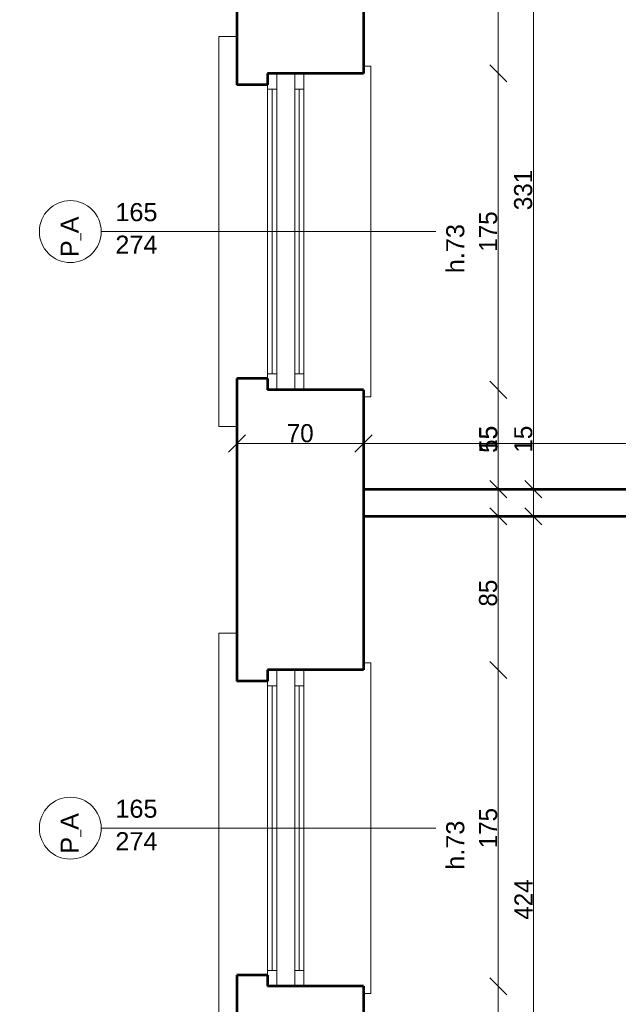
# Model space of a CAD drawing. Header units: inches. Extents: x -21887 to 84279, y -131485 to 67836.
# Tile 102 of 256: x 45229 to 48540, y -36119 to -30672. Entities that reach past the tile are written whole.
import ezdxf

# ---------------------------------------------------------------- set-up
doc = ezdxf.new("R2010")
doc.units = ezdxf.units.IN
doc.header["$MEASUREMENT"] = 0
doc.layers.get('0').update_dxf_attribs({"lineweight": 13})
doc.layers.get('Defpoints').update_dxf_attribs({"lineweight": 13})
for name, color, linetype, lineweight in [('AI_MURY', 7, 'Continuous', 53), ('Dimensioning', 7, 'Continuous', 13), ('DRZWI', 7, 'Continuous', 13), ('dzialowki', 7, 'Continuous', 53)]:
    doc.layers.add(name, color=color, linetype=linetype, lineweight=lineweight)
doc.styles.add('GENERATED_STYLE_7', font='txt')
doc.styles.add('Style-Courier New', font='txt')
doc.dimstyles.new('Dimstyle_4', dxfattribs={"dimtxt": 100, "dimasz": 95, "dimexe": 0, "dimexo": 0, "dimgap": 0.09, "dimtad": 1, "dimdec": 0, "dimlfac": 0.1, "dimzin": 0, "dimdsep": 46, "dimlunit": 5, "dimtxsty": 'GENERATED_STYLE_7', "dimblk": 'ARROWHEAD_6', "dimcen": 0.09, "dimclrd": 161, "dimclre": 161, "dimclrt": 7, "dimadec": 0, "dimazin": 0, "dimtfac": 1, "dimtdec": 0, "dimtmove": 0, "dimatfit": 3, "dimfxl": 0, "dimtolj": 1, "dimtzin": 0, "dimarcsym": 0})
doc.dimstyles.new('Dimstyle_5', dxfattribs={"dimtxt": 100, "dimasz": 95, "dimexe": 0.18, "dimexo": 0, "dimgap": 0.09, "dimtad": 1, "dimtih": 1, "dimtoh": 1, "dimdec": 0, "dimlfac": 0.1, "dimzin": 0, "dimdsep": 46, "dimlunit": 5, "dimtxsty": 'GENERATED_STYLE_7', "dimblk": 'ARROWHEAD_6', "dimcen": 0.09, "dimclrd": 161, "dimclre": 161, "dimclrt": 7, "dimadec": 0, "dimazin": 0, "dimtfac": 1, "dimtdec": 0, "dimtmove": 0, "dimatfit": 3, "dimfxl": 0, "dimtolj": 1, "dimtzin": 0, "dimarcsym": 0})

# ---------------------------------------------------------------- blocks, each defined once
blk = doc.blocks.new('ARROWHEAD_6')
at = {"color": 0, "linetype": 'Continuous'}
for p, q in [((0, 0), (-1, 0)), ((-0.5, -0.5), (0.5, 0.5))]:
    blk.add_line(p, q, dxfattribs=at)
blk = doc.blocks.new('*U181')
at = {"layer": 'Defpoints', "color": 0, "linetype": 'Continuous'}
for p in [(-270, -32109.3), (57180.5, -32109.3), (57731.1, -33459.3)]:
    blk.add_point(p, dxfattribs=at)
at = {"layer": 'Dimensioning', "color": 161, "linetype": 'Continuous', "lineweight": -2}
for p, q in [((-269.9, -32109.3), (-270, -32109.3)), ((-270, -33364.3), (-270, -32204.3)), ((-269.9, -33459.3), (-270, -33459.3))]:
    blk.add_line(p, q, dxfattribs=at)
at = {"layer": 'Dimensioning', "color": 161, "linetype": 'Continuous', "lineweight": -2, "xscale": 95, "yscale": 95, "zscale": 95}
for p, rotation in [((-270, -32109.3), 90), ((-270, -33459.3), 270)]:
    blk.add_blockref('ARROWHEAD_6', p, dxfattribs=dict(at, rotation=rotation))
at = {"layer": 'Dimensioning', "color": 7, "linetype": 'Continuous', "insert": (-326.3, -32784.3), "char_height": 100, "attachment_point": 5, "rotation": 90, "style": 'GENERATED_STYLE_7'}
blk.add_mtext('135', dxfattribs=at)
blk = doc.blocks.new('*D1911')
at = {"layer": 'Defpoints'}
for p in [(-270, -32109.3), (57180.5, -32109.3), (-270, -32784.3), (57731.1, -33459.3)]:
    blk.add_point(p, dxfattribs=at)
at = {"layer": 'Dimensioning', "color": 161, "linetype": 'Continuous'}
blk.add_blockref('*U181', (0, 0), dxfattribs=at)
blk = doc.blocks.new('*U182')
at = {"layer": 'Defpoints', "color": 0, "linetype": 'Continuous'}
for p in [(-270, -28359.3), (57180.5, -28359.3), (57180.5, -32109.3)]:
    blk.add_point(p, dxfattribs=at)
at = {"layer": 'Dimensioning', "color": 161, "linetype": 'Continuous', "lineweight": -2}
for p, q in [((-269.9, -28359.3), (-270, -28359.3)), ((-270, -32014.3), (-270, -28454.3)), ((-269.9, -32109.3), (-270, -32109.3))]:
    blk.add_line(p, q, dxfattribs=at)
at = {"layer": 'Dimensioning', "color": 161, "linetype": 'Continuous', "lineweight": -2, "xscale": 95, "yscale": 95, "zscale": 95}
for p, rotation in [((-270, -28359.3), 90), ((-270, -32109.3), 270)]:
    blk.add_blockref('ARROWHEAD_6', p, dxfattribs=dict(at, rotation=rotation))
at = {"layer": 'Dimensioning', "color": 7, "linetype": 'Continuous', "insert": (-326.3, -30234.3), "char_height": 100, "attachment_point": 5, "rotation": 90, "style": 'GENERATED_STYLE_7'}
blk.add_mtext('375', dxfattribs=at)
blk = doc.blocks.new('*D1912')
at = {"layer": 'Defpoints'}
for p in [(-270, -28359.3), (57180.5, -28359.3), (-270, -30234.3), (57180.5, -32109.3)]:
    blk.add_point(p, dxfattribs=at)
at = {"layer": 'Dimensioning', "color": 161, "linetype": 'Continuous'}
blk.add_blockref('*U182', (0, 0), dxfattribs=at)
blk = doc.blocks.new('*U364')
at = {"layer": 'Defpoints', "color": 0, "linetype": 'Continuous'}
for p in [(48070.6, -33419.3), (48070.6, -33419.3), (48070.6, -37659.3)]:
    blk.add_point(p, dxfattribs=at)
at = {"layer": 'Dimensioning', "color": 161, "linetype": 'Continuous', "lineweight": -2}
blk.add_line((48070.6, -37564.3), (48070.6, -33514.3), dxfattribs=at)
at = {"layer": 'Dimensioning', "color": 161, "linetype": 'Continuous', "lineweight": -2, "xscale": 95, "yscale": 95, "zscale": 95}
for p, rotation in [((48070.6, -33419.3), 90), ((48070.6, -37659.3), 270)]:
    blk.add_blockref('ARROWHEAD_6', p, dxfattribs=dict(at, rotation=rotation))
at = {"layer": 'Dimensioning', "color": 7, "linetype": 'Continuous', "insert": (48015.6, -35539.3), "char_height": 100, "attachment_point": 5, "rotation": 90, "style": 'GENERATED_STYLE_7'}
blk.add_mtext('424', dxfattribs=at)
blk = doc.blocks.new('*D2311')
at = {"layer": 'Defpoints'}
for p in [(48070.6, -33419.3), (48070.6, -33419.3), (48070.6, -35539.3), (48070.6, -37659.3)]:
    blk.add_point(p, dxfattribs=at)
at = {"layer": 'Dimensioning', "color": 161, "linetype": 'Continuous'}
blk.add_blockref('*U364', (0, 0), dxfattribs=at)
blk = doc.blocks.new('*U365')
at = {"layer": 'Defpoints', "color": 0, "linetype": 'Continuous'}
for p in [(48070.6, -33269.3), (48070.6, -33269.3), (48070.6, -33419.3)]:
    blk.add_point(p, dxfattribs=at)
at = {"layer": 'Dimensioning', "color": 161, "linetype": 'Continuous', "lineweight": -2}
for p, q in [((48070.6, -33174.3), (48070.6, -32905.9)), ((48070.6, -33419.3), (48070.6, -33269.3)), ((48070.6, -33514.3), (48070.6, -33609.3))]:
    blk.add_line(p, q, dxfattribs=at)
at = {"layer": 'Dimensioning', "color": 161, "linetype": 'Continuous', "lineweight": -2, "xscale": 95, "yscale": 95, "zscale": 95}
for p, rotation in [((48070.6, -33269.3), 270), ((48070.6, -33419.3), 90)]:
    blk.add_blockref('ARROWHEAD_6', p, dxfattribs=dict(at, rotation=rotation))
at = {"layer": 'Dimensioning', "color": 7, "linetype": 'Continuous', "insert": (48014.9, -32992.6), "char_height": 100, "attachment_point": 5, "rotation": 90, "style": 'GENERATED_STYLE_7'}
blk.add_mtext('15', dxfattribs=at)
blk = doc.blocks.new('*D2312')
at = {"layer": 'Defpoints'}
for p in [(48070.6, -32992.6), (48070.6, -33269.3), (48070.6, -33269.3), (48070.6, -33419.3)]:
    blk.add_point(p, dxfattribs=at)
at = {"layer": 'Dimensioning', "color": 161, "linetype": 'Continuous'}
blk.add_blockref('*U365', (0, 0), dxfattribs=at)
blk = doc.blocks.new('*U366')
at = {"layer": 'Defpoints', "color": 0, "linetype": 'Continuous'}
for p in [(48070.6, -29959.3), (48070.6, -29959.3), (48070.6, -33269.3)]:
    blk.add_point(p, dxfattribs=at)
at = {"layer": 'Dimensioning', "color": 161, "linetype": 'Continuous', "lineweight": -2}
blk.add_line((48070.6, -33174.3), (48070.6, -30054.3), dxfattribs=at)
at = {"layer": 'Dimensioning', "color": 161, "linetype": 'Continuous', "lineweight": -2, "xscale": 95, "yscale": 95, "zscale": 95}
for p, rotation in [((48070.6, -29959.3), 90), ((48070.6, -33269.3), 270)]:
    blk.add_blockref('ARROWHEAD_6', p, dxfattribs=dict(at, rotation=rotation))
at = {"layer": 'Dimensioning', "color": 7, "linetype": 'Continuous', "insert": (48014.3, -31614.3), "char_height": 100, "attachment_point": 5, "rotation": 90, "style": 'GENERATED_STYLE_7'}
blk.add_mtext('331', dxfattribs=at)
blk = doc.blocks.new('*D2313')
at = {"layer": 'Defpoints'}
for p in [(48070.6, -29959.3), (48070.6, -29959.3), (48070.6, -31614.3), (48070.6, -33269.3)]:
    blk.add_point(p, dxfattribs=at)
at = {"layer": 'Dimensioning', "color": 161, "linetype": 'Continuous'}
blk.add_blockref('*U366', (0, 0), dxfattribs=at)
blk = doc.blocks.new('*U374')
at = {"layer": 'Defpoints', "color": 0, "linetype": 'Continuous'}
for p in [(-3768.9, -30824.3), (62070.5, -30824.3), (61880.5, -33459.3)]:
    blk.add_point(p, dxfattribs=at)
at = {"layer": 'Dimensioning', "color": 161, "linetype": 'Continuous', "lineweight": -2}
for p, q in [((-3768.7, -30824.3), (-3768.9, -30824.3)), ((-3768.9, -33364.3), (-3768.9, -30919.3)), ((-3768.7, -33459.3), (-3768.9, -33459.3))]:
    blk.add_line(p, q, dxfattribs=at)
at = {"layer": 'Dimensioning', "color": 161, "linetype": 'Continuous', "lineweight": -2, "xscale": 95, "yscale": 95, "zscale": 95}
for p, rotation in [((-3768.9, -30824.3), 90), ((-3768.9, -33459.3), 270)]:
    blk.add_blockref('ARROWHEAD_6', p, dxfattribs=dict(at, rotation=rotation))
at = {"layer": 'Dimensioning', "color": 7, "linetype": 'Continuous', "insert": (-3825.2, -32141.8), "char_height": 100, "attachment_point": 5, "rotation": 90, "style": 'GENERATED_STYLE_7'}
blk.add_mtext('263', dxfattribs=at)
blk = doc.blocks.new('*D2394')
at = {"layer": 'Defpoints'}
for p in [(-3768.9, -30824.3), (62070.5, -30824.3), (-3768.9, -32141.8), (61880.5, -33459.3)]:
    blk.add_point(p, dxfattribs=at)
at = {"layer": 'Dimensioning', "color": 161, "linetype": 'Continuous'}
blk.add_blockref('*U374', (0, 0), dxfattribs=at)
blk = doc.blocks.new('*U375')
at = {"layer": 'Defpoints', "color": 0, "linetype": 'Continuous'}
for p in [(-3768.9, -27324.3), (62095.5, -27324.3), (62070.5, -30824.3)]:
    blk.add_point(p, dxfattribs=at)
at = {"layer": 'Dimensioning', "color": 161, "linetype": 'Continuous', "lineweight": -2}
for p, q in [((-3768.7, -27324.3), (-3768.9, -27324.3)), ((-3768.9, -30729.3), (-3768.9, -27419.3)), ((-3768.7, -30824.3), (-3768.9, -30824.3))]:
    blk.add_line(p, q, dxfattribs=at)
at = {"layer": 'Dimensioning', "color": 161, "linetype": 'Continuous', "lineweight": -2, "xscale": 95, "yscale": 95, "zscale": 95}
for p, rotation in [((-3768.9, -27324.3), 90), ((-3768.9, -30824.3), 270)]:
    blk.add_blockref('ARROWHEAD_6', p, dxfattribs=dict(at, rotation=rotation))
at = {"layer": 'Dimensioning', "color": 7, "linetype": 'Continuous', "insert": (-3825.2, -29074.3), "char_height": 100, "attachment_point": 5, "rotation": 90, "style": 'GENERATED_STYLE_7'}
blk.add_mtext('350', dxfattribs=at)
blk = doc.blocks.new('*D2395')
at = {"layer": 'Defpoints'}
for p in [(-3768.9, -27324.3), (62095.5, -27324.3), (-3768.9, -29074.3), (62070.5, -30824.3)]:
    blk.add_point(p, dxfattribs=at)
at = {"layer": 'Dimensioning', "color": 161, "linetype": 'Continuous'}
blk.add_blockref('*U375', (0, 0), dxfattribs=at)
blk = doc.blocks.new('*U453')
at = {"layer": 'Defpoints', "color": 0, "linetype": 'Continuous'}
for p in [(47130.5, -36019.3), (47876.5, -36019.3), (47979.1, -37659.3)]:
    blk.add_point(p, dxfattribs=at)
at = {"layer": 'Dimensioning', "color": 161, "linetype": 'Continuous', "lineweight": -2}
for p, q in [((47876.4, -36019.3), (47876.5, -36019.3)), ((47876.5, -37564.3), (47876.5, -36114.3)), ((47876.7, -37659.3), (47876.5, -37659.3))]:
    blk.add_line(p, q, dxfattribs=at)
at = {"layer": 'Dimensioning', "color": 161, "linetype": 'Continuous', "lineweight": -2, "xscale": 95, "yscale": 95, "zscale": 95}
for p, rotation in [((47876.5, -36019.3), 90), ((47876.5, -37659.3), 270)]:
    blk.add_blockref('ARROWHEAD_6', p, dxfattribs=dict(at, rotation=rotation))
at = {"layer": 'Dimensioning', "color": 7, "linetype": 'Continuous', "insert": (47820.3, -36839.3), "char_height": 100, "attachment_point": 5, "rotation": 90, "style": 'GENERATED_STYLE_7'}
blk.add_mtext('164', dxfattribs=at)
blk = doc.blocks.new('*D2623')
at = {"layer": 'Defpoints'}
for p in [(47130.5, -36019.3), (47876.5, -36019.3), (47876.5, -36839.3), (47979.1, -37659.3)]:
    blk.add_point(p, dxfattribs=at)
at = {"layer": 'Dimensioning', "color": 161, "linetype": 'Continuous'}
blk.add_blockref('*U453', (0, 0), dxfattribs=at)
blk = doc.blocks.new('*U454')
at = {"layer": 'Defpoints', "color": 0, "linetype": 'Continuous'}
for p in [(47098.6, -34269.3), (47876.5, -34269.3), (47130.5, -36019.3)]:
    blk.add_point(p, dxfattribs=at)
at = {"layer": 'Dimensioning', "color": 161, "linetype": 'Continuous', "lineweight": -2}
for p, q in [((47876.4, -34269.3), (47876.5, -34269.3)), ((47876.5, -35924.3), (47876.5, -34364.3)), ((47876.4, -36019.3), (47876.5, -36019.3))]:
    blk.add_line(p, q, dxfattribs=at)
at = {"layer": 'Dimensioning', "color": 161, "linetype": 'Continuous', "lineweight": -2, "xscale": 95, "yscale": 95, "zscale": 95}
for p, rotation in [((47876.5, -34269.3), 90), ((47876.5, -36019.3), 270)]:
    blk.add_blockref('ARROWHEAD_6', p, dxfattribs=dict(at, rotation=rotation))
at = {"layer": 'Dimensioning', "color": 7, "linetype": 'Continuous', "insert": (47820.8, -35144.3), "char_height": 100, "attachment_point": 5, "rotation": 90, "style": 'GENERATED_STYLE_7'}
blk.add_mtext('175', dxfattribs=at)
blk = doc.blocks.new('*D2624')
at = {"layer": 'Defpoints'}
for p in [(47098.6, -34269.3), (47876.5, -34269.3), (47876.5, -35144.3), (47130.5, -36019.3)]:
    blk.add_point(p, dxfattribs=at)
at = {"layer": 'Dimensioning', "color": 161, "linetype": 'Continuous'}
blk.add_blockref('*U454', (0, 0), dxfattribs=at)
blk = doc.blocks.new('*U455')
at = {"layer": 'Defpoints', "color": 0, "linetype": 'Continuous'}
for p in [(47130.5, -33419.3), (47876.5, -33419.3), (47098.6, -34269.3)]:
    blk.add_point(p, dxfattribs=at)
at = {"layer": 'Dimensioning', "color": 161, "linetype": 'Continuous', "lineweight": -2}
for p, q in [((47876.4, -33419.3), (47876.5, -33419.3)), ((47876.5, -34174.3), (47876.5, -33514.3)), ((47876.4, -34269.3), (47876.5, -34269.3))]:
    blk.add_line(p, q, dxfattribs=at)
at = {"layer": 'Dimensioning', "color": 161, "linetype": 'Continuous', "lineweight": -2, "xscale": 95, "yscale": 95, "zscale": 95}
for p, rotation in [((47876.5, -33419.3), 90), ((47876.5, -34269.3), 270)]:
    blk.add_blockref('ARROWHEAD_6', p, dxfattribs=dict(at, rotation=rotation))
at = {"layer": 'Dimensioning', "color": 7, "linetype": 'Continuous', "insert": (47820.3, -33844.3), "char_height": 100, "attachment_point": 5, "rotation": 90, "style": 'GENERATED_STYLE_7'}
blk.add_mtext('85', dxfattribs=at)
blk = doc.blocks.new('*D2625')
at = {"layer": 'Defpoints'}
for p in [(47130.5, -33419.3), (47876.5, -33419.3), (47876.5, -33844.3), (47098.6, -34269.3)]:
    blk.add_point(p, dxfattribs=at)
at = {"layer": 'Dimensioning', "color": 161, "linetype": 'Continuous'}
blk.add_blockref('*U455', (0, 0), dxfattribs=at)
blk = doc.blocks.new('*U456')
at = {"layer": 'Defpoints', "color": 0, "linetype": 'Continuous'}
for p in [(47130.5, -33269.3), (47876.5, -33269.3), (47130.5, -33419.3)]:
    blk.add_point(p, dxfattribs=at)
at = {"layer": 'Dimensioning', "color": 161, "linetype": 'Continuous', "lineweight": -2}
for p, q in [((47876.5, -33174.3), (47876.5, -32905.9)), ((47876.4, -33269.3), (47876.5, -33269.3)), ((47876.5, -33419.3), (47876.5, -33269.3)), ((47876.4, -33419.3), (47876.5, -33419.3)), ((47876.5, -33514.3), (47876.5, -33609.3))]:
    blk.add_line(p, q, dxfattribs=at)
at = {"layer": 'Dimensioning', "color": 161, "linetype": 'Continuous', "lineweight": -2, "xscale": 95, "yscale": 95, "zscale": 95}
for p, rotation in [((47876.5, -33269.3), 270), ((47876.5, -33419.3), 90)]:
    blk.add_blockref('ARROWHEAD_6', p, dxfattribs=dict(at, rotation=rotation))
at = {"layer": 'Dimensioning', "color": 7, "linetype": 'Continuous', "insert": (47820.8, -32992.6), "char_height": 100, "attachment_point": 5, "rotation": 90, "style": 'GENERATED_STYLE_7'}
blk.add_mtext('15', dxfattribs=at)
blk = doc.blocks.new('*D2626')
at = {"layer": 'Defpoints'}
for p in [(47876.5, -32992.6), (47130.5, -33269.3), (47876.5, -33269.3), (47130.5, -33419.3)]:
    blk.add_point(p, dxfattribs=at)
at = {"layer": 'Dimensioning', "color": 161, "linetype": 'Continuous'}
blk.add_blockref('*U456', (0, 0), dxfattribs=at)
blk = doc.blocks.new('*U457')
at = {"layer": 'Defpoints', "color": 0, "linetype": 'Continuous'}
for p in [(46800.5, -32719.3), (47876.5, -32719.3), (47130.5, -33269.3)]:
    blk.add_point(p, dxfattribs=at)
at = {"layer": 'Dimensioning', "color": 161, "linetype": 'Continuous', "lineweight": -2}
for p, q in [((47876.4, -32719.3), (47876.5, -32719.3)), ((47876.5, -33174.3), (47876.5, -32814.3)), ((47876.4, -33269.3), (47876.5, -33269.3))]:
    blk.add_line(p, q, dxfattribs=at)
at = {"layer": 'Dimensioning', "color": 161, "linetype": 'Continuous', "lineweight": -2, "xscale": 95, "yscale": 95, "zscale": 95}
for p, rotation in [((47876.5, -32719.3), 90), ((47876.5, -33269.3), 270)]:
    blk.add_blockref('ARROWHEAD_6', p, dxfattribs=dict(at, rotation=rotation))
at = {"layer": 'Dimensioning', "color": 7, "linetype": 'Continuous', "insert": (47821.5, -32994.3), "char_height": 100, "attachment_point": 5, "rotation": 90, "style": 'GENERATED_STYLE_7'}
blk.add_mtext('55', dxfattribs=at)
blk = doc.blocks.new('*D2627')
at = {"layer": 'Defpoints'}
for p in [(46800.5, -32719.3), (47876.5, -32719.3), (47876.5, -32994.3), (47130.5, -33269.3)]:
    blk.add_point(p, dxfattribs=at)
at = {"layer": 'Dimensioning', "color": 161, "linetype": 'Continuous'}
blk.add_blockref('*U457', (0, 0), dxfattribs=at)
blk = doc.blocks.new('*U458')
at = {"layer": 'Defpoints', "color": 0, "linetype": 'Continuous'}
for p in [(46800.5, -30969.3), (47876.5, -30969.3), (46800.5, -32719.3)]:
    blk.add_point(p, dxfattribs=at)
at = {"layer": 'Dimensioning', "color": 161, "linetype": 'Continuous', "lineweight": -2}
for p, q in [((47876.4, -30969.3), (47876.5, -30969.3)), ((47876.5, -32624.3), (47876.5, -31064.3)), ((47876.4, -32719.3), (47876.5, -32719.3))]:
    blk.add_line(p, q, dxfattribs=at)
at = {"layer": 'Dimensioning', "color": 161, "linetype": 'Continuous', "lineweight": -2, "xscale": 95, "yscale": 95, "zscale": 95}
for p, rotation in [((47876.5, -30969.3), 90), ((47876.5, -32719.3), 270)]:
    blk.add_blockref('ARROWHEAD_6', p, dxfattribs=dict(at, rotation=rotation))
at = {"layer": 'Dimensioning', "color": 7, "linetype": 'Continuous', "insert": (47820.8, -31844.3), "char_height": 100, "attachment_point": 5, "rotation": 90, "style": 'GENERATED_STYLE_7'}
blk.add_mtext('175', dxfattribs=at)
blk = doc.blocks.new('*D2628')
at = {"layer": 'Defpoints'}
for p in [(46800.5, -30969.3), (47876.5, -30969.3), (47876.5, -31844.3), (46800.5, -32719.3)]:
    blk.add_point(p, dxfattribs=at)
at = {"layer": 'Dimensioning', "color": 161, "linetype": 'Continuous'}
blk.add_blockref('*U458', (0, 0), dxfattribs=at)
blk = doc.blocks.new('*U459')
at = {"layer": 'Defpoints', "color": 0, "linetype": 'Continuous'}
for p in [(47876.5, -29959.3), (47979.1, -29959.3), (46800.5, -30969.3)]:
    blk.add_point(p, dxfattribs=at)
at = {"layer": 'Dimensioning', "color": 161, "linetype": 'Continuous', "lineweight": -2}
for p, q in [((47876.7, -29959.3), (47876.5, -29959.3)), ((47876.5, -30874.3), (47876.5, -30054.3)), ((47876.4, -30969.3), (47876.5, -30969.3))]:
    blk.add_line(p, q, dxfattribs=at)
at = {"layer": 'Dimensioning', "color": 161, "linetype": 'Continuous', "lineweight": -2, "xscale": 95, "yscale": 95, "zscale": 95}
for p, rotation in [((47876.5, -29959.3), 90), ((47876.5, -30969.3), 270)]:
    blk.add_blockref('ARROWHEAD_6', p, dxfattribs=dict(at, rotation=rotation))
at = {"layer": 'Dimensioning', "color": 7, "linetype": 'Continuous', "insert": (47820.3, -30464.3), "char_height": 100, "attachment_point": 5, "rotation": 90, "style": 'GENERATED_STYLE_7'}
blk.add_mtext('101', dxfattribs=at)
blk = doc.blocks.new('*D2629')
at = {"layer": 'Defpoints'}
for p in [(47876.5, -29959.3), (47979.1, -29959.3), (47876.5, -30464.3), (46800.5, -30969.3)]:
    blk.add_point(p, dxfattribs=at)
at = {"layer": 'Dimensioning', "color": 161, "linetype": 'Continuous'}
blk.add_blockref('*U459', (0, 0), dxfattribs=at)
blk = doc.blocks.new('*U1462')
at = {"layer": 'Defpoints', "color": 0, "linetype": 'Continuous'}
for p in [(46430.5, -32995.6), (47130.5, -32995.6), (47130.5, -33016.5)]:
    blk.add_point(p, dxfattribs=at)
at = {"layer": 'Dimensioning', "color": 161, "linetype": 'Continuous', "lineweight": -2}
for p, q in [((46430.5, -33016.3), (46430.5, -33016.7)), ((46525.5, -33016.5), (47035.5, -33016.5)), ((47130.5, -33016.3), (47130.5, -33016.7))]:
    blk.add_line(p, q, dxfattribs=at)
at = {"layer": 'Dimensioning', "color": 161, "linetype": 'Continuous', "lineweight": -2, "xscale": 95, "yscale": 95, "zscale": 95, "rotation": 180}
blk.add_blockref('ARROWHEAD_6', (46430.5, -33016.5), dxfattribs=at)
at = {"layer": 'Dimensioning', "color": 161, "linetype": 'Continuous', "lineweight": -2, "xscale": 95, "yscale": 95, "zscale": 95}
blk.add_blockref('ARROWHEAD_6', (47130.5, -33016.5), dxfattribs=at)
at = {"layer": 'Dimensioning', "color": 7, "linetype": 'Continuous', "insert": (46780.5, -32960.2), "char_height": 100, "attachment_point": 5, "style": 'GENERATED_STYLE_7'}
blk.add_mtext('70', dxfattribs=at)
blk = doc.blocks.new('*D3084')
at = {"layer": 'Defpoints'}
for p in [(46430.5, -32995.6), (47130.5, -32995.6), (46780.5, -33016.5), (47130.5, -33016.5)]:
    blk.add_point(p, dxfattribs=at)
at = {"layer": 'Dimensioning', "color": 161, "linetype": 'Continuous'}
blk.add_blockref('*U1462', (0, 0), dxfattribs=at)
blk = doc.blocks.new('*U1463')
at = {"layer": 'Defpoints', "color": 0, "linetype": 'Continuous'}
for p in [(47130.5, -32995.6), (51170.5, -33016.5), (51170.5, -33269.3)]:
    blk.add_point(p, dxfattribs=at)
at = {"layer": 'Dimensioning', "color": 161, "linetype": 'Continuous', "lineweight": -2}
for p, q in [((47130.5, -33016.3), (47130.5, -33016.7)), ((47225.5, -33016.5), (51075.5, -33016.5)), ((51170.5, -33016.7), (51170.5, -33016.3))]:
    blk.add_line(p, q, dxfattribs=at)
at = {"layer": 'Dimensioning', "color": 161, "linetype": 'Continuous', "lineweight": -2, "xscale": 95, "yscale": 95, "zscale": 95, "rotation": 180}
blk.add_blockref('ARROWHEAD_6', (47130.5, -33016.5), dxfattribs=at)
at = {"layer": 'Dimensioning', "color": 161, "linetype": 'Continuous', "lineweight": -2, "xscale": 95, "yscale": 95, "zscale": 95}
blk.add_blockref('ARROWHEAD_6', (51170.5, -33016.5), dxfattribs=at)
at = {"layer": 'Dimensioning', "color": 7, "linetype": 'Continuous', "insert": (49150.5, -32960.2), "char_height": 100, "attachment_point": 5, "style": 'GENERATED_STYLE_7'}
blk.add_mtext('404', dxfattribs=at)
blk = doc.blocks.new('*D3085')
at = {"layer": 'Defpoints'}
for p in [(47130.5, -32995.6), (49150.5, -33016.5), (51170.5, -33016.5), (51170.5, -33269.3)]:
    blk.add_point(p, dxfattribs=at)
at = {"layer": 'Dimensioning', "color": 161, "linetype": 'Continuous'}
blk.add_blockref('*U1463', (0, 0), dxfattribs=at)
blk = doc.blocks.new('*U1763')
at = {"layer": 'Defpoints', "color": 0, "linetype": 'Continuous'}
for p in [(43285.5, -25769.3), (46280.5, -43809.3), (46280.5, -47318.2)]:
    blk.add_point(p, dxfattribs=at)
at = {"layer": 'Dimensioning', "color": 161, "linetype": 'Continuous', "lineweight": -2}
for p, q in [((43285.5, -47318.1), (43285.5, -47318.4)), ((43380.5, -47318.2), (46185.5, -47318.2)), ((46280.5, -47318.1), (46280.5, -47318.4))]:
    blk.add_line(p, q, dxfattribs=at)
at = {"layer": 'Dimensioning', "color": 161, "linetype": 'Continuous', "lineweight": -2, "xscale": 95, "yscale": 95, "zscale": 95, "rotation": 180}
blk.add_blockref('ARROWHEAD_6', (43285.5, -47318.2), dxfattribs=at)
at = {"layer": 'Dimensioning', "color": 161, "linetype": 'Continuous', "lineweight": -2, "xscale": 95, "yscale": 95, "zscale": 95}
blk.add_blockref('ARROWHEAD_6', (46280.5, -47318.2), dxfattribs=at)
at = {"layer": 'Dimensioning', "color": 7, "linetype": 'Continuous', "insert": (44783, -47261.9), "char_height": 100, "attachment_point": 5, "style": 'GENERATED_STYLE_7'}
blk.add_mtext('299', dxfattribs=at)
blk = doc.blocks.new('*D3472')
at = {"layer": 'Defpoints'}
for p in [(43285.5, -25769.3), (46280.5, -43809.3), (44783, -47318.2), (46280.5, -47318.2)]:
    blk.add_point(p, dxfattribs=at)
at = {"layer": 'Dimensioning', "color": 161, "linetype": 'Continuous'}
blk.add_blockref('*U1763', (0, 0), dxfattribs=at)

msp = doc.modelspace()

# ---------------------------------------------------------------- linework, layer by layer
at = {"layer": 'AI_MURY', "color": 7, "linetype": 'Continuous'}
for p, q in [((46430.5, -29356.8), (46430.5, -31031.8)), ((47130.5, -29419.3), (47130.5, -30969.3)), ((46600.5, -30969.3), (46600.5, -31031.8)), ((47130.5, -30969.3), (46600.5, -30969.3)), ((46600.5, -31031.8), (46430.5, -31031.8)), ((46600.5, -32656.8), (46430.5, -32656.8)), ((46430.5, -32656.8), (46430.5, -34331.8)), ((46600.5, -32656.8), (46600.5, -32719.3)), ((47130.5, -32719.3), (46600.5, -32719.3)), ((47130.5, -32719.3), (47130.5, -34269.3)), ((46600.5, -34269.3), (46600.5, -34331.8)), ((47130.5, -34269.3), (46600.5, -34269.3)), ((46600.5, -34331.8), (46430.5, -34331.8)), ((46600.5, -35956.8), (46430.5, -35956.8)), ((46430.5, -35956.8), (46430.5, -36799.3)), ((46600.5, -35956.8), (46600.5, -36019.3)), ((47130.5, -36019.3), (46600.5, -36019.3)), ((47130.5, -36019.3), (47130.5, -42959.3))]:
    msp.add_line(p, q, dxfattribs=at)
at = {"layer": 'DRZWI', "color": 251, "linetype": 'Continuous'}
for p, q in [((46330.5, -30765.4), (46330.5, -32923.2)), ((46330.5, -30765.4), (46430.5, -30765.4)), ((47130.5, -30929.3), (47170.5, -30929.3)), ((47170.5, -30929.3), (47170.5, -32759.3)), ((47130.5, -32759.3), (47170.5, -32759.3)), ((46330.5, -32923.2), (46430.5, -32923.2)), ((46330.5, -34065.4), (46330.5, -36223.2)), ((46330.5, -34065.4), (46430.5, -34065.4)), ((47130.5, -34229.3), (47170.5, -34229.3)), ((47170.5, -34229.3), (47170.5, -36059.3)), ((47130.5, -36059.3), (47170.5, -36059.3))]:
    msp.add_line(p, q, dxfattribs=at)
at = {"layer": 'DRZWI', "color": 220, "linetype": 'Continuous'}
for p, q in [((46650.5, -31056.8), (46650.5, -30969.3)), ((46750.5, -31056.8), (46750.5, -30969.3)), ((46800.5, -31056.8), (46800.5, -30969.3)), ((46600.5, -31056.8), (46600.5, -31031.8)), ((46650.5, -31056.8), (46600.5, -31056.8)), ((46600.5, -31056.8), (46600.5, -32631.8)), ((46625.5, -31056.8), (46625.5, -32631.8)), ((46650.5, -31056.8), (46650.5, -32631.8)), ((46800.5, -31056.8), (46750.5, -31056.8)), ((46750.5, -31056.8), (46750.5, -32631.8)), ((46775.5, -31056.8), (46775.5, -32631.8)), ((46800.5, -31056.8), (46800.5, -32631.8)), ((45680.1, -31844.3), (47530.9, -31844.3)), ((46650.5, -32631.8), (46600.5, -32631.8)), ((46600.5, -32631.8), (46600.5, -32656.8)), ((46650.5, -32631.8), (46650.5, -32719.3)), ((46750.5, -32631.8), (46750.5, -32719.3)), ((46800.5, -32631.8), (46750.5, -32631.8)), ((46800.5, -32631.8), (46800.5, -32719.3)), ((46650.5, -34356.8), (46650.5, -34269.3)), ((46750.5, -34356.8), (46750.5, -34269.3)), ((46800.5, -34356.8), (46800.5, -34269.3)), ((46600.5, -34356.8), (46600.5, -34331.8)), ((46650.5, -34356.8), (46600.5, -34356.8)), ((46600.5, -34356.8), (46600.5, -35931.8)), ((46625.5, -34356.8), (46625.5, -35931.8)), ((46650.5, -34356.8), (46650.5, -35931.8)), ((46800.5, -34356.8), (46750.5, -34356.8)), ((46750.5, -34356.8), (46750.5, -35931.8)), ((46775.5, -34356.8), (46775.5, -35931.8)), ((46800.5, -34356.8), (46800.5, -35931.8)), ((45680.1, -35144.3), (47530.9, -35144.3)), ((46650.5, -35931.8), (46600.5, -35931.8)), ((46600.5, -35931.8), (46600.5, -35956.8)), ((46650.5, -35931.8), (46650.5, -36019.3)), ((46750.5, -35931.8), (46750.5, -36019.3)), ((46800.5, -35931.8), (46750.5, -35931.8)), ((46800.5, -35931.8), (46800.5, -36019.3))]:
    msp.add_line(p, q, dxfattribs=at)
for centre in [(45508.8, -31844.4), (45508.8, -35144.4)]:
    msp.add_circle(centre, 171.3, dxfattribs=at)
at = {"layer": 'dzialowki', "color": 12, "linetype": 'Continuous'}
for p, q in [((47130.5, -33269.3), (51250.5, -33269.3)), ((47130.5, -33419.3), (51250.5, -33419.3))]:
    msp.add_line(p, q, dxfattribs=at)

# ---------------------------------------------------------------- texts
at = {"layer": 'DRZWI', "color": 220, "char_height": 100, "width": 355.178, "attachment_point": 1, "line_spacing_factor": 1.079079, "style": 'GENERATED_STYLE_7'}
for insert in [(45758, -31686.7), (45758, -34986.7)]:
    msp.add_mtext('\\fArial|b0|i0|c238|p39;165\\P274', dxfattribs=dict(at, insert=insert))
at = {"layer": 'DRZWI', "color": 220, "char_height": 100, "attachment_point": 1, "rotation": 90, "style": 'GENERATED_STYLE_7'}
for s, insert, width in [('\\fArial|b0|i0|c238|p39;P\\H50.000000;_\\H100.000000;A', (45455.3, -31985.9), 460.117), ('\\fArial|b0|i0|c238|p39;h.73', (47588.2, -32074.7), 460.863), ('\\fArial|b0|i0|c238|p39;P\\H50.000000;_\\H100.000000;A', (45455.3, -35285.9), 460.117), ('\\fArial|b0|i0|c238|p39;h.73', (47588.2, -35374.7), 460.863)]:
    msp.add_mtext(s, dxfattribs=dict(at, insert=insert, width=width))

# ---------------------------------------------------------------- dimensions: what is measured, and where the dimension line sits
at = {"layer": 'Dimensioning', "color": 161, "linetype": 'Continuous'}
for base, p1, p2, picture, middle in [((46280.5180538, -47318.2345535), (43285.5180538, -25769.2868952), (46280.5180538, -43809.2868952), '*D3472', (44783.0180538, -47318.2345535)), ((47130.5, -33016.5), (46430.5, -32995.6), (47130.5, -32995.6), '*D3084', (46780.5, -33016.5)), ((51170.5, -33016.5), (47130.5, -32995.6), (51170.5, -33269.3), '*D3085', (49150.5, -33016.5))]:
    dim = msp.add_linear_dim(base=base, p1=p1, p2=p2, dimstyle='Dimstyle_5', override={"dimtxsty": 'Style-Courier New', "dimclrd": 0, "dimclre": 161, "dimlwe": 0}, dxfattribs=at)
    dim.commit()
    dim.dimension.update_dxf_attribs({"geometry": picture, "text_midpoint": middle, "dimtype": 128})
for base, p1, p2, picture, middle in [((-3768.9, -27324.3), (62070.5, -30824.3), (62095.5, -27324.3), '*D2395', (-3768.9, -29074.3)), ((-270, -28359.3), (57180.5, -32109.3), (57180.5, -28359.3), '*D1912', (-270, -30234.3)), ((47876.5, -29959.3), (46800.5, -30969.3), (47979.1, -29959.3), '*D2629', (47876.5, -30464.3)), ((48070.6, -29959.3), (48070.6, -33269.3), (48070.6, -29959.3), '*D2313', (48070.6, -31614.3)), ((-3768.9235555, -30824.2868952), (61880.5180538, -33459.2868952), (62070.5180538, -30824.2868952), '*D2394', (-3768.9235555, -32141.7868952)), ((47876.5, -30969.3), (46800.5, -32719.3), (46800.5, -30969.3), '*D2628', (47876.5, -31844.3)), ((-270, -32109.3), (57731.1, -33459.3), (57180.5, -32109.3), '*D1911', (-270, -32784.3)), ((47876.5, -32719.3), (47130.5, -33269.3), (46800.5, -32719.3), '*D2627', (47876.5, -32994.3)), ((47876.5, -33269.3), (47130.5, -33419.3), (47130.5, -33269.3), '*D2626', (47876.5, -32992.6)), ((48070.6, -33269.3), (48070.6, -33419.3), (48070.6, -33269.3), '*D2312', (48070.6, -32992.6)), ((47876.5, -33419.3), (47098.6, -34269.3), (47130.5, -33419.3), '*D2625', (47876.5, -33844.3)), ((48070.6, -33419.3), (48070.6, -37659.3), (48070.6, -33419.3), '*D2311', (48070.6, -35539.3)), ((47876.5, -34269.3), (47130.5, -36019.3), (47098.6, -34269.3), '*D2624', (47876.5, -35144.3)), ((47876.5, -36019.3), (47979.1, -37659.3), (47130.5, -36019.3), '*D2623', (47876.5, -36839.3))]:
    dim = msp.add_linear_dim(base=base, p1=p1, p2=p2, angle=90, dimstyle='Dimstyle_4', override={"dimtxsty": 'Style-Courier New', "dimclrd": 0, "dimclre": 161, "dimlwe": 0}, dxfattribs=at)
    dim.commit()
    dim.dimension.update_dxf_attribs({"geometry": picture, "text_midpoint": middle, "dimtype": 128})

doc.saveas('drawing.dxf')
